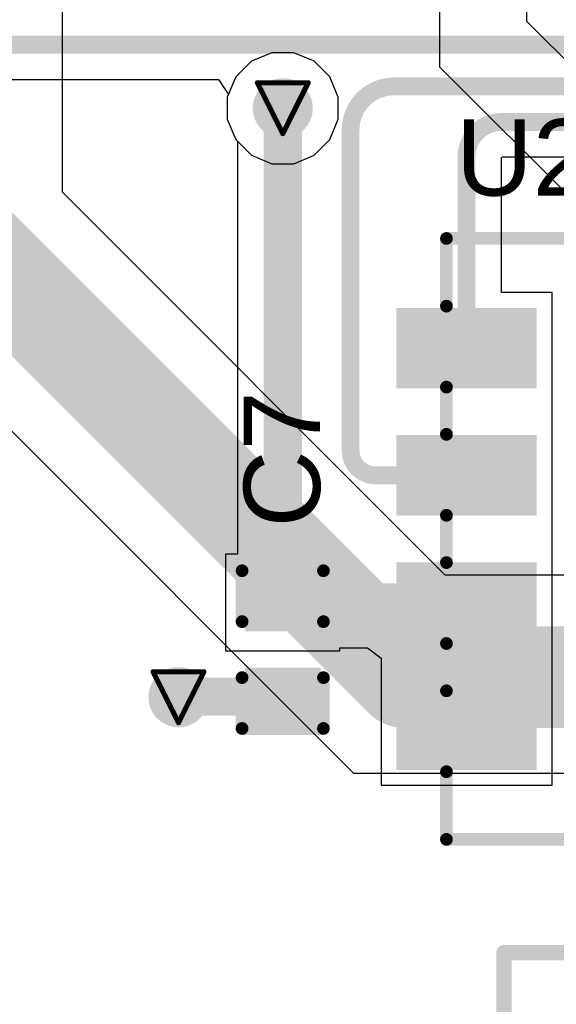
# Model space of a CAD drawing. Header units: inches. Extents: x 0 to 12.2, y 0 to 7.
# Tile 19 of 154: x 1.325 to 1.536, y 1.624 to 2.011. Entities that reach past the tile are written whole.
import ezdxf

# ---------------------------------------------------------------- set-up
doc = ezdxf.new("R2010")
doc.units = ezdxf.units.IN
doc.header["$MEASUREMENT"] = 0
for name, color, linetype in [('Bottom Layer', 5, 'Continuous'), ('Drill Drawing', 1, 'Continuous'), ('Layer 1', 16, 'Continuous'), ('Layer 2', 76, 'Continuous'), ('Top Layer', 1, 'Continuous'), ('Top Overlay', 2, 'Continuous'), ('Top Paste', 8, 'Continuous'), ('Top Solder', 216, 'Continuous'), ('Via Holes', 16, 'Continuous')]:
    doc.layers.add(name, color=color, linetype=linetype)
doc.styles.add('Arial', font='txt', dxfattribs={"height": 0.2})

# ---------------------------------------------------------------- blocks, each defined once
blk = doc.blocks.new('WSON_8_EP_6_8__27')
at = {"layer": 'Top Layer'}
for points in [[(-0.12598, 0.08681), (-0.12598, 0.06319), (-0.17323, 0.06319), (-0.17323, 0.08681)], [(0.17323, 0.08681), (0.17323, 0.06319), (0.12598, 0.06319), (0.12598, 0.08681)], [(-0.06691, 0.08464), (0.06694, 0.08464), (0.06694, -0.08466), (-0.06691, -0.08466)], [(-0.12597, 0.03681), (-0.12597, 0.01319), (-0.17322, 0.01319), (-0.17322, 0.03681)], [(0.17323, 0.03681), (0.17323, 0.01319), (0.12598, 0.01319), (0.12598, 0.03681)], [(-0.12597, -0.01319), (-0.12597, -0.03681), (-0.17322, -0.03681), (-0.17322, -0.01319)], [(0.17323, -0.01319), (0.17323, -0.03681), (0.12598, -0.03681), (0.12598, -0.01319)], [(-0.12598, -0.06319), (-0.12598, -0.08681), (-0.17323, -0.08681), (-0.17323, -0.06319)], [(0.17323, -0.06319), (0.17323, -0.08681), (0.12598, -0.08681), (0.12598, -0.06319)]]:
    blk.add_hatch(color=1, dxfattribs=at).paths.add_polyline_path(points)
at = {"layer": 'Top Paste'}
for points in [[(-0.12598, 0.08681), (-0.12598, 0.06319), (-0.17323, 0.06319), (-0.17323, 0.08681)], [(0.17323, 0.08681), (0.17323, 0.06319), (0.12598, 0.06319), (0.12598, 0.08681)], [(-0.06691, 0.08464), (0.06694, 0.08464), (0.06694, -0.08466), (-0.06691, -0.08466)], [(-0.12597, 0.03681), (-0.12597, 0.01319), (-0.17322, 0.01319), (-0.17322, 0.03681)], [(0.17323, 0.03681), (0.17323, 0.01319), (0.12598, 0.01319), (0.12598, 0.03681)], [(-0.12597, -0.01319), (-0.12597, -0.03681), (-0.17322, -0.03681), (-0.17322, -0.01319)], [(0.17323, -0.01319), (0.17323, -0.03681), (0.12598, -0.03681), (0.12598, -0.01319)], [(-0.12598, -0.06319), (-0.12598, -0.08681), (-0.17323, -0.08681), (-0.17323, -0.06319)], [(0.17323, -0.06319), (0.17323, -0.08681), (0.12598, -0.08681), (0.12598, -0.06319)]]:
    blk.add_hatch(color=8, dxfattribs=at).paths.add_polyline_path(points)
at = {"layer": 'Top Solder'}
for points in [[(-0.12198, 0.09081), (-0.12198, 0.05919), (-0.17723, 0.05919), (-0.17723, 0.09081)], [(0.17723, 0.09081), (0.17723, 0.05919), (0.12198, 0.05919), (0.12198, 0.09081)], [(-0.07091, 0.08864), (0.07094, 0.08864), (0.07094, -0.08866), (-0.07091, -0.08866)], [(-0.12197, 0.04081), (-0.12197, 0.00919), (-0.17722, 0.00919), (-0.17722, 0.04081)], [(0.17723, 0.04081), (0.17723, 0.00919), (0.12198, 0.00919), (0.12198, 0.04081)], [(-0.12197, -0.00919), (-0.12197, -0.04081), (-0.17722, -0.04081), (-0.17722, -0.00919)], [(0.17723, -0.00919), (0.17723, -0.04081), (0.12198, -0.04081), (0.12198, -0.00919)], [(-0.12198, -0.05919), (-0.12198, -0.09081), (-0.17723, -0.09081), (-0.17723, -0.05919)], [(0.17723, -0.05919), (0.17723, -0.09081), (0.12198, -0.09081), (0.12198, -0.05919)]]:
    blk.add_hatch(color=216, dxfattribs=at).paths.add_polyline_path(points)
at = {"layer": 'Top Overlay', "const_width": 0.005}
for points in [[(-0.15746, 0.1181), (-0.15746, 0.09149)], [(0.1575, 0.11811), (-0.15746, 0.1181)], [(0.1575, 0.11811), (0.1575, 0.0915)], [(-0.186, 0.082), (-0.186, 0.072)], [(-0.181, 0.077), (-0.186, 0.082)], [(-0.181, 0.077), (-0.186, 0.072)], [(-0.15746, 0.05968), (-0.15746, 0.0411)], [(0.1575, 0.0411), (0.1575, 0.05969)], [(-0.15746, 0.00929), (-0.15746, -0.0093)], [(0.1575, 0.00929), (0.1575, -0.0093)], [(-0.15746, -0.04111), (-0.15746, -0.05969)], [(0.1575, -0.04111), (0.1575, -0.05969)], [(-0.15746, -0.0915), (-0.15746, -0.11811)], [(0.1575, -0.0915), (0.1575, -0.11811)], [(-0.15207, -0.11811), (-0.15746, -0.11811)], [(0.1575, -0.11811), (-0.15207, -0.11811)]]:
    blk.add_lwpolyline(points, dxfattribs=at)
at = {"layer": 'Top Overlay', "const_width": 0.0025}
for points in [[(-0.15871, 0.1181, 1), (-0.15621, 0.1181, 1)], [(-0.15871, 0.1181, 1), (-0.15621, 0.1181, 1)], [(0.15625, 0.11811, 1), (0.15875, 0.11811, 1)], [(0.15625, 0.11811, 1), (0.15875, 0.11811, 1)], [(-0.15871, 0.09149, 1), (-0.15621, 0.09149, 1)], [(0.15625, 0.0915, 1), (0.15875, 0.0915, 1)], [(-0.18725, 0.082, 1), (-0.18475, 0.082, 1)], [(-0.18725, 0.082, 1), (-0.18475, 0.082, 1)], [(-0.18225, 0.077, 1), (-0.17975, 0.077, 1)], [(-0.18225, 0.077, 1), (-0.17975, 0.077, 1)], [(-0.18725, 0.072, 1), (-0.18475, 0.072, 1)], [(-0.18725, 0.072, 1), (-0.18475, 0.072, 1)], [(-0.15871, 0.05968, 1), (-0.15621, 0.05968, 1)], [(0.15625, 0.05969, 1), (0.15875, 0.05969, 1)], [(-0.15871, 0.0411, 1), (-0.15621, 0.0411, 1)], [(0.15625, 0.0411, 1), (0.15875, 0.0411, 1)], [(-0.15871, 0.00929, 1), (-0.15621, 0.00929, 1)], [(0.15625, 0.00929, 1), (0.15875, 0.00929, 1)], [(-0.15871, -0.0093, 1), (-0.15621, -0.0093, 1)], [(0.15625, -0.0093, 1), (0.15875, -0.0093, 1)], [(-0.15871, -0.04111, 1), (-0.15621, -0.04111, 1)], [(0.15625, -0.04111, 1), (0.15875, -0.04111, 1)], [(-0.15871, -0.05969, 1), (-0.15621, -0.05969, 1)], [(0.15625, -0.05969, 1), (0.15875, -0.05969, 1)], [(-0.15871, -0.0915, 1), (-0.15621, -0.0915, 1)], [(0.15625, -0.0915, 1), (0.15875, -0.0915, 1)], [(-0.15871, -0.11811, 1), (-0.15621, -0.11811, 1)], [(-0.15871, -0.11811, 1), (-0.15621, -0.11811, 1)], [(-0.15332, -0.11811, 1), (-0.15082, -0.11811, 1)], [(-0.15332, -0.11811, 1), (-0.15082, -0.11811, 1)], [(0.15625, -0.11811, 1), (0.15875, -0.11811, 1)], [(0.15625, -0.11811, 1), (0.15875, -0.11811, 1)]]:
    blk.add_lwpolyline(points, format="xyb", close=True, dxfattribs=at)
blk = doc.blocks.new('TS_1088_AR02016_48')
at = {"layer": 'Top Layer'}
for points in [[(-0.11023, 0.02677), (-0.06181, 0.02677), (-0.06181, -0.02677), (-0.11023, -0.02677)], [(0.06181, 0.02677), (0.11023, 0.02677), (0.11023, -0.02677), (0.06181, -0.02677)]]:
    blk.add_hatch(color=1, dxfattribs=at).paths.add_polyline_path(points)
at = {"layer": 'Top Paste'}
for points in [[(-0.11023, 0.02677), (-0.06181, 0.02677), (-0.06181, -0.02677), (-0.11023, -0.02677)], [(0.06181, 0.02677), (0.11023, 0.02677), (0.11023, -0.02677), (0.06181, -0.02677)]]:
    blk.add_hatch(color=8, dxfattribs=at).paths.add_polyline_path(points)
at = {"layer": 'Top Solder'}
for points in [[(-0.11423, 0.03077), (-0.05781, 0.03077), (-0.05781, -0.03077), (-0.11423, -0.03077)], [(0.05781, 0.03077), (0.11423, 0.03077), (0.11423, -0.03077), (0.05781, -0.03077)]]:
    blk.add_hatch(color=216, dxfattribs=at).paths.add_polyline_path(points)
at = {"layer": 'Top Overlay', "const_width": 0.006}
for points in [[(-0.07977, 0.06068), (-0.07977, 0.03477)], [(0.07977, 0.06068), (-0.07977, 0.06068)], [(0.07977, 0.06068), (0.07977, 0.03477)], [(-0.07977, -0.03477), (-0.07977, -0.06068)], [(0.07977, -0.03477), (0.07977, -0.06068)], [(0.07977, -0.06068), (-0.07977, -0.06068)]]:
    blk.add_lwpolyline(points, dxfattribs=at)
at = {"layer": 'Top Overlay'}
for points, const_width in [([(-0.08127, 0.06068, 1), (-0.07827, 0.06068, 1)], 0.003), ([(-0.08127, 0.06068, 1), (-0.07827, 0.06068, 1)], 0.003), ([(0.07827, 0.06068, 1), (0.08127, 0.06068, 1)], 0.003), ([(0.07827, 0.06068, 1), (0.08127, 0.06068, 1)], 0.003), ([(0.03543, 0, 1), (-0.03543, 0, 1)], 0.01), ([(-0.08127, 0.03477, 1), (-0.07827, 0.03477, 1)], 0.003), ([(0.07827, 0.03477, 1), (0.08127, 0.03477, 1)], 0.003), ([(-0.03793, 0, 1), (-0.03293, 0, 1)], 0.005), ([(0.03293, 0, 1), (0.03793, 0, 1)], 0.005), ([(-0.08127, -0.03477, 1), (-0.07827, -0.03477, 1)], 0.003), ([(0.07827, -0.03477, 1), (0.08127, -0.03477, 1)], 0.003), ([(-0.08127, -0.06068, 1), (-0.07827, -0.06068, 1)], 0.003), ([(-0.08127, -0.06068, 1), (-0.07827, -0.06068, 1)], 0.003), ([(0.07827, -0.06068, 1), (0.08127, -0.06068, 1)], 0.003), ([(0.07827, -0.06068, 1), (0.08127, -0.06068, 1)], 0.003)]:
    blk.add_lwpolyline(points, format="xyb", close=True, dxfattribs=dict(at, const_width=const_width))
blk = doc.blocks.new('C___0402_347')
at = {"layer": 'Top Layer'}
for points in [[(-0.0275, -0.0125), (-0.0275, 0.0125), (-0.0095, 0.0125), (-0.0095, -0.0125)], [(0.0095, -0.0125), (0.0095, 0.0125), (0.0275, 0.0125), (0.0275, -0.0125)]]:
    blk.add_hatch(color=1, dxfattribs=at).paths.add_polyline_path(points)
at = {"layer": 'Top Paste'}
for points in [[(-0.0275, -0.0125), (-0.0275, 0.0125), (-0.0095, 0.0125), (-0.0095, -0.0125)], [(0.0095, -0.0125), (0.0095, 0.0125), (0.0275, 0.0125), (0.0275, -0.0125)]]:
    blk.add_hatch(color=8, dxfattribs=at).paths.add_polyline_path(points)
at = {"layer": 'Top Solder'}
for points in [[(-0.02986, -0.01486), (-0.02986, 0.01486), (-0.00714, 0.01486), (-0.00714, -0.01486)], [(0.00714, -0.01486), (0.00714, 0.01486), (0.02986, 0.01486), (0.02986, -0.01486)]]:
    blk.add_hatch(color=216, dxfattribs=at).paths.add_polyline_path(points)
at = {"layer": 'Top Overlay', "const_width": 0.005}
for points in [[(-0.031, 0.016), (-0.031, -0.016)], [(-0.031, 0.016), (-0.011, 0.016)], [(0.011, 0.016), (0.031, 0.016)], [(0.031, 0.016), (0.031, -0.016)], [(-0.031, -0.016), (-0.011, -0.016)], [(0.011, -0.016), (0.031, -0.016)]]:
    blk.add_lwpolyline(points, dxfattribs=at)
at = {"layer": 'Top Overlay', "const_width": 0.0025}
for points in [[(-0.03225, 0.016, 1), (-0.02975, 0.016, 1)], [(-0.03225, 0.016, 1), (-0.02975, 0.016, 1)], [(-0.01225, 0.016, 1), (-0.00975, 0.016, 1)], [(0.00975, 0.016, 1), (0.01225, 0.016, 1)], [(0.02975, 0.016, 1), (0.03225, 0.016, 1)], [(0.02975, 0.016, 1), (0.03225, 0.016, 1)], [(-0.03225, -0.016, 1), (-0.02975, -0.016, 1)], [(-0.03225, -0.016, 1), (-0.02975, -0.016, 1)], [(-0.01225, -0.016, 1), (-0.00975, -0.016, 1)], [(0.00975, -0.016, 1), (0.01225, -0.016, 1)], [(0.02975, -0.016, 1), (0.03225, -0.016, 1)], [(0.02975, -0.016, 1), (0.03225, -0.016, 1)]]:
    blk.add_lwpolyline(points, format="xyb", close=True, dxfattribs=at)

msp = doc.modelspace()

# ---------------------------------------------------------------- hatches: boundary and pattern name
at = {"layer": 'Bottom Layer'}
h = msp.add_hatch(color=5, dxfattribs=at)
edge = h.paths.add_edge_path()
edge.add_arc((1.42832, 1.9764), 0.01181, 0, 360)
h = msp.add_hatch(color=5, dxfattribs=at)
edge = h.paths.add_edge_path()
edge.add_arc((1.38732, 1.74487), 0.01181, 0, 360)
at = {"layer": 'Layer 1'}
h = msp.add_hatch(color=16, dxfattribs=at)
edge = h.paths.add_edge_path()
edge.add_arc((1.42832, 1.9764), 0.01181, 0, 360)
h = msp.add_hatch(color=16, dxfattribs=at)
edge = h.paths.add_edge_path()
edge.add_arc((1.38732, 1.74487), 0.01181, 0, 360)
at = {"layer": 'Layer 2'}
h = msp.add_hatch(color=76, dxfattribs=at)
edge = h.paths.add_edge_path()
edge.add_arc((1.42832, 1.9764), 0.01181, 0, 360)
h = msp.add_hatch(color=76, dxfattribs=at)
edge = h.paths.add_edge_path()
edge.add_arc((1.38732, 1.74487), 0.01181, 0, 360)
at = {"layer": 'Top Layer'}
h = msp.add_hatch(color=1, dxfattribs=at)
edge = h.paths.add_edge_path()
edge.add_arc((1.42832, 1.9764), 0.01181, 0, 360)
h = msp.add_hatch(color=1, dxfattribs=at)
edge = h.paths.add_edge_path()
edge.add_arc((1.38732, 1.74487), 0.01181, 0, 360)
at = {"layer": 'Top Overlay'}
h = msp.add_hatch(color=2, dxfattribs=at)
edge = h.paths.add_edge_path()
edge.add_arc((1.48321, 1.88962), 0.00113, 90, 180)
edge.add_line((1.48209, 1.88962), (1.48209, 1.87455))
edge.add_arc((1.48321, 1.87455), 0.00113, 180, 270)
edge.add_line((1.48321, 1.87343), (1.51797, 1.87343))
edge.add_arc((1.51797, 1.87455), 0.00113, 270, 360)
edge.add_line((1.51909, 1.87455), (1.51909, 1.88962))
edge.add_arc((1.51797, 1.88962), 0.00113, 0, 90)
edge.add_line((1.51797, 1.89075), (1.48321, 1.89075))
at = {"layer": 'Via Holes'}
h = msp.add_hatch(color=7, dxfattribs=at)
edge = h.paths.add_edge_path()
edge.add_arc((1.42832, 1.9764), 0.00591, 0, 360)
h = msp.add_hatch(color=7, dxfattribs=at)
edge = h.paths.add_edge_path()
edge.add_arc((1.38732, 1.74487), 0.00591, 0, 360)

# ---------------------------------------------------------------- linework, layer by layer
at = {"layer": 'Bottom Layer'}
for p, q in [((1.42398, 1.99821), (1.41596, 1.99489)), ((1.43266, 1.99821), (1.42398, 1.99821)), ((1.44067, 1.99489), (1.43266, 1.99821)), ((1.41596, 1.99489), (1.40983, 1.98876)), ((1.44681, 1.98876), (1.44067, 1.99489)), ((1.40983, 1.98876), (1.40651, 1.98074)), ((1.45013, 1.98074), (1.44681, 1.98876)), ((1.40651, 1.98074), (1.40651, 1.97206)), ((1.45013, 1.97206), (1.45013, 1.98074)), ((1.40651, 1.97206), (1.40983, 1.96405)), ((1.44681, 1.96405), (1.45013, 1.97206)), ((1.40983, 1.96405), (1.41596, 1.95791)), ((1.44067, 1.95791), (1.44681, 1.96405)), ((1.41596, 1.95791), (1.42398, 1.95459)), ((1.42398, 1.95459), (1.43266, 1.95459)), ((1.43266, 1.95459), (1.44067, 1.95791))]:
    msp.add_line(p, q, dxfattribs=at)
at = {"layer": 'Drill Drawing', "const_width": 0.002}
for points in [[(1.41832, 1.9864), (1.43832, 1.9864)], [(1.41832, 1.9864), (1.42832, 1.9664)], [(1.42832, 1.9664), (1.43832, 1.9864)], [(1.37732, 1.75487), (1.39732, 1.75487)], [(1.37732, 1.75487), (1.38732, 1.73487)], [(1.38732, 1.73487), (1.39732, 1.75487)]]:
    msp.add_lwpolyline(points, dxfattribs=at)
at = {"layer": 'Drill Drawing', "const_width": 0.001}
for points in [[(1.41782, 1.9864, 1), (1.41882, 1.9864, 1)], [(1.41782, 1.9864, 1), (1.41882, 1.9864, 1)], [(1.43782, 1.9864, 1), (1.43882, 1.9864, 1)], [(1.43782, 1.9864, 1), (1.43882, 1.9864, 1)], [(1.42782, 1.9664, 1), (1.42882, 1.9664, 1)], [(1.42782, 1.9664, 1), (1.42882, 1.9664, 1)], [(1.37682, 1.75487, 1), (1.37782, 1.75487, 1)], [(1.37682, 1.75487, 1), (1.37782, 1.75487, 1)], [(1.39682, 1.75487, 1), (1.39782, 1.75487, 1)], [(1.39682, 1.75487, 1), (1.39782, 1.75487, 1)], [(1.38682, 1.73487, 1), (1.38782, 1.73487, 1)], [(1.38682, 1.73487, 1), (1.38782, 1.73487, 1)]]:
    msp.add_lwpolyline(points, format="xyb", close=True, dxfattribs=at)
at = {"layer": 'Layer 1'}
for p, q in [((1.42398, 1.99821), (1.41596, 1.99489)), ((1.43266, 1.99821), (1.42398, 1.99821)), ((1.44067, 1.99489), (1.43266, 1.99821)), ((1.41596, 1.99489), (1.40983, 1.98876)), ((1.44681, 1.98876), (1.44067, 1.99489)), ((1.40983, 1.98876), (1.40651, 1.98074)), ((1.45013, 1.98074), (1.44681, 1.98876)), ((1.40651, 1.98074), (1.40651, 1.97206)), ((1.45013, 1.97206), (1.45013, 1.98074)), ((1.40651, 1.97206), (1.40983, 1.96405)), ((1.44681, 1.96405), (1.45013, 1.97206)), ((1.40983, 1.96405), (1.41596, 1.95791)), ((1.44067, 1.95791), (1.44681, 1.96405)), ((1.41596, 1.95791), (1.42398, 1.95459)), ((1.42398, 1.95459), (1.43266, 1.95459)), ((1.43266, 1.95459), (1.44067, 1.95791))]:
    msp.add_line(p, q, dxfattribs=at)
at = {"layer": 'Layer 2'}
for p, q in [((1.49, 3.183), (1.49, 1.99269)), ((1.52432, 2.0105), (1.52432, 3.01405)), ((1.34166, 1.94334), (1.34166, 2.10508)), ((1.60961, 1.9252), (1.52432, 2.0105)), ((1.49, 1.99269), (1.58069, 1.902)), ((1.4922, 1.7928), (1.34166, 1.94334)), ((1.251, 1.92012), (1.4561, 1.71502)), ((1.86261, 1.7928), (1.4922, 1.7928)), ((1.4561, 1.71502), (2.30384, 1.71502))]:
    msp.add_line(p, q, dxfattribs=at)
at = {"layer": 'Layer 2', "const_width": 0.04}
for points in [[(1.29947, 1.9296), (1.47633, 1.75274)], [(1.47633, 1.75274), (2.29004, 1.75274)]]:
    msp.add_lwpolyline(points, dxfattribs=at)
at = {"layer": 'Layer 2', "const_width": 0.02}
msp.add_lwpolyline([(1.46633, 1.75274, 1), (1.48633, 1.75274, 1)], format="xyb", close=True, dxfattribs=at)
msp.add_lwpolyline([(1.46633, 1.75274, 1), (1.48633, 1.75274, 1)], format="xyb", close=True, dxfattribs=at)
at = {"layer": 'Top Layer'}
for p, q in [((1.31148, 1.98763), (1.40306, 1.98763)), ((1.40306, 1.98763), (1.40695, 1.98181)), ((1.40695, 1.98181), (1.40651, 1.98074)), ((1.40651, 1.98074), (1.40651, 1.97206)), ((1.40651, 1.97206), (1.40983, 1.96405)), ((1.40983, 1.96405), (1.41048, 1.9634)), ((1.41048, 1.9634), (1.41048, 1.80109)), ((1.51435, 1.957), (1.51452, 1.95707)), ((1.51435, 1.9039), (1.51435, 1.957)), ((1.51452, 1.95707), (1.51459, 1.95724)), ((1.51459, 1.95724), (1.86868, 1.95724)), ((1.53421, 1.9039), (1.51435, 1.9039)), ((1.53421, 1.86028), (1.53421, 1.9039)), ((1.53421, 1.8539), (1.53421, 1.86028)), ((1.53421, 1.86028), (1.53421, 1.86028)), ((1.53421, 1.81028), (1.53421, 1.8539)), ((1.53421, 1.8539), (1.53421, 1.8539)), ((1.53421, 1.8039), (1.53421, 1.81028)), ((1.53421, 1.81028), (1.53421, 1.81028)), ((1.53421, 1.76028), (1.53421, 1.8039)), ((1.53421, 1.8039), (1.53421, 1.8039)), ((1.41048, 1.80109), (1.40582, 1.80109)), ((1.40582, 1.80109), (1.40582, 1.76309)), ((1.40582, 1.76309), (1.45082, 1.76309)), ((1.45082, 1.76309), (1.45082, 1.76425)), ((1.45082, 1.76425), (1.46161, 1.76425)), ((1.46161, 1.76425), (1.46697, 1.76028)), ((1.46697, 1.76028), (1.46697, 1.7539)), ((1.53421, 1.7539), (1.53421, 1.76028)), ((1.53421, 1.76028), (1.53421, 1.76028)), ((1.46697, 1.7539), (1.46697, 1.7539)), ((1.46697, 1.7539), (1.46697, 1.71028)), ((1.53421, 1.71028), (1.53421, 1.7539)), ((1.53421, 1.7539), (1.53421, 1.7539)), ((1.46697, 1.71028), (1.53421, 1.71028))]:
    msp.add_line(p, q, dxfattribs=at)
for points, const_width in [([(1.31148, 2.00139), (1.81513, 2.00139)], 0.007), ([(1.47214, 1.985), (1.88784, 1.985)], 0.007), ([(1.42832, 1.78209), (1.42832, 1.9764)], 0.015), ([(1.5143, 1.971), (1.91837, 1.971)], 0.007), ([(1.45499, 1.84195), (1.45499, 1.96785)], 0.007), ([(1.50059, 1.88209), (1.50059, 1.95729)], 0.007), ([(1.46485, 1.83209), (1.50059, 1.83209)], 0.007), ([(1.50059, 1.73209), (1.50059, 1.78209)], 0.02), ([(1.437, 1.78359), (1.4385, 1.78209)], 0.015), ([(1.4385, 1.78209), (1.50059, 1.78209)], 0.015), ([(1.38732, 1.74509), (1.42832, 1.74509)], 0.015)]:
    msp.add_lwpolyline(points, dxfattribs=dict(at, const_width=const_width))
at = {"layer": 'Top Layer', "const_width": 0.007}
for points in [[(1.45499, 1.96785, -0.414214), (1.47214, 1.985)], [(1.50059, 1.95729, -0.414214), (1.5143, 1.971)], [(1.46485, 1.83209, -0.414214), (1.45499, 1.84195)]]:
    msp.add_lwpolyline(points, format="xyb", dxfattribs=at)
at = {"layer": 'Top Layer'}
for points, const_width in [([(1.47039, 1.985, 1), (1.47389, 1.985, 1)], 0.0035), ([(1.47039, 1.985, 1), (1.47389, 1.985, 1)], 0.0035), ([(1.42457, 1.9764, 1), (1.43207, 1.9764, 1)], 0.0075), ([(1.51255, 1.971, 1), (1.51605, 1.971, 1)], 0.0035), ([(1.51255, 1.971, 1), (1.51605, 1.971, 1)], 0.0035), ([(1.45324, 1.96785, 1), (1.45674, 1.96785, 1)], 0.0035), ([(1.45324, 1.96785, 1), (1.45674, 1.96785, 1)], 0.0035), ([(1.49884, 1.95729, 1), (1.50234, 1.95729, 1)], 0.0035), ([(1.49884, 1.95729, 1), (1.50234, 1.95729, 1)], 0.0035), ([(1.49884, 1.88209, 1), (1.50234, 1.88209, 1)], 0.0035), ([(1.45324, 1.84195, 1), (1.45674, 1.84195, 1)], 0.0035), ([(1.45324, 1.84195, 1), (1.45674, 1.84195, 1)], 0.0035), ([(1.4631, 1.83209, 1), (1.4666, 1.83209, 1)], 0.0035), ([(1.4631, 1.83209, 1), (1.4666, 1.83209, 1)], 0.0035), ([(1.49884, 1.83209, 1), (1.50234, 1.83209, 1)], 0.0035), ([(1.49559, 1.78209, 1), (1.50559, 1.78209, 1)], 0.01), ([(1.42457, 1.78209, 1), (1.43207, 1.78209, 1)], 0.0075), ([(1.43325, 1.78359, 1), (1.44075, 1.78359, 1)], 0.0075), ([(1.43475, 1.78209, 1), (1.44225, 1.78209, 1)], 0.0075), ([(1.43475, 1.78209, 1), (1.44225, 1.78209, 1)], 0.0075), ([(1.49684, 1.78209, 1), (1.50434, 1.78209, 1)], 0.0075), ([(1.38357, 1.74509, 1), (1.39107, 1.74509, 1)], 0.0075), ([(1.42457, 1.74509, 1), (1.43207, 1.74509, 1)], 0.0075), ([(1.49559, 1.73209, 1), (1.50559, 1.73209, 1)], 0.01)]:
    msp.add_lwpolyline(points, format="xyb", close=True, dxfattribs=dict(at, const_width=const_width))

# ---------------------------------------------------------------- block references
for name, p, rotation in [('WSON_8_EP_6_8__27', (1.65019, 1.80709), 180), ('C___0402_347', (1.42832, 1.76359), 90), ('TS_1088_AR02016_48', (1.59506, 1.58375), 180)]:
    msp.add_blockref(name, p, dxfattribs=dict(rotation=rotation))

# ---------------------------------------------------------------- texts
at = {"layer": 'Top Overlay', "style": 'Arial'}
msp.add_text('U2', height=0.03, dxfattribs=at).set_placement((1.49637, 1.94206))
msp.add_text('C7', height=0.03, rotation=90, dxfattribs=at).set_placement((1.44297, 1.81159))

doc.saveas('drawing.dxf')
